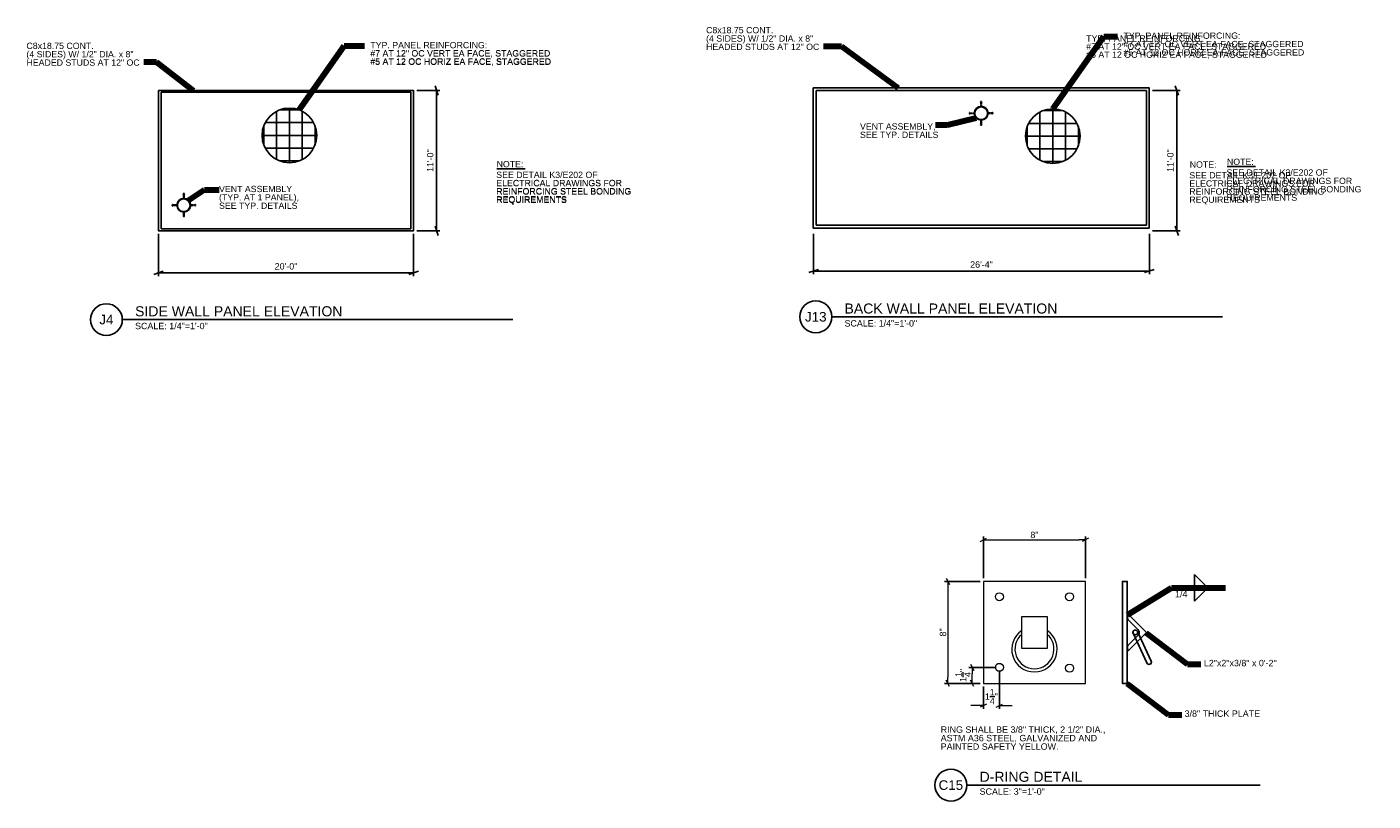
# Model space of a CAD drawing. Header units: inches. Extents: x 22071 to 23337, y 44419 to 45148.
import ezdxf
from ezdxf.enums import TextEntityAlignment as Align

# ---------------------------------------------------------------- set-up
doc = ezdxf.new("R2010")
doc.units = ezdxf.units.IN
doc.header["$LTSCALE"] = 0.05
doc.header["$MEASUREMENT"] = 0
doc.linetypes.add('HIDDEN2', pattern=[0.007382, 0.004921, -0.002461])
doc.layers.add('G-ANNO-DIM', color=1, linetype='Continuous', lineweight=0)
doc.styles.add('1 10', font='arial.ttf', dxfattribs={"height": 1.181102})
doc.styles.add('1 20', font='arial.ttf', dxfattribs={"height": 2.362205})
doc.styles.add("1 4 1'-0", font='arial.ttf', dxfattribs={"height": 6})
doc.styles.add('1 50', font='arial.ttf', dxfattribs={"height": 5.905512})
doc.styles.add("3 1'-0", font='arial.ttf', dxfattribs={"height": 0.5})
doc.styles.add("3 1'-0_0", font='arial.ttf')
doc.styles.add('TITLE 6.35', font='swissk.ttf', dxfattribs={"height": 250})
doc.styles.add('TITLE20', font='simplex.shx', dxfattribs={"height": 5000})
doc.dimstyles.new('1 10', dxfattribs={"dimtxt": 1.181102, "dimasz": 1.771654, "dimexe": 0.590551, "dimexo": 0.590551, "dimgap": 0.590551, "dimtad": 1, "dimdec": 0, "dimzin": 11, "dimdsep": 46, "dimlunit": 3, "dimtxsty": '1 10', "dimsah": 1, "dimcen": 0, "dimadec": 4, "dimazin": 3, "dimtfac": 1, "dimtdec": 0, "dimtix": 1, "dimtofl": 0, "dimtmove": 0, "dimatfit": 3, "dimfxl": 1, "dimtolj": 1, "dimtzin": 0, "dimarcsym": 0})
doc.dimstyles.new("1 4 1'-0", dxfattribs={"dimtxt": 6, "dimasz": 9, "dimexe": 3, "dimexo": 3, "dimgap": 3, "dimtad": 1, "dimdec": 0, "dimzin": 11, "dimdsep": 46, "dimlunit": 3, "dimtxsty": "1 4 1'-0", "dimsah": 1, "dimcen": 0, "dimadec": 4, "dimazin": 3, "dimtfac": 1, "dimtdec": 0, "dimtofl": 0, "dimtmove": 0, "dimatfit": 3, "dimfxl": 1, "dimtolj": 1, "dimtzin": 0, "dimarcsym": 0})
doc.dimstyles.new("3 1'-0", dxfattribs={"dimtxt": 0.5, "dimasz": 0.75, "dimexe": 0.25, "dimexo": 0.25, "dimgap": 0.125, "dimtad": 1, "dimdec": 4, "dimzin": 7, "dimdsep": 46, "dimlunit": 4, "dimtxsty": "3 1'-0", "dimsah": 1, "dimcen": 0, "dimadec": 4, "dimazin": 3, "dimtfac": 1, "dimtdec": 4, "dimtix": 1, "dimtofl": 0, "dimtmove": 0, "dimatfit": 3, "dimfxl": 1, "dimtolj": 1, "dimtzin": 0, "dimarcsym": 0})

# ---------------------------------------------------------------- blocks, each defined once
blk = doc.blocks.new('_Oblique_0.3')
at = {"color": 0, "linetype": 'ByBlock', "lineweight": -2}
for p, q in [((0, 0), (-1, 0)), ((0.5, 0.166667), (-0.5, -0.166667))]:
    blk.add_line(p, q, dxfattribs=at)
blk = doc.blocks.new('*D397')
at = {"layer": 'G-ANNO-DIM', "color": 0, "lineweight": -2, "transparency": 16777216}
for p, q in [((22437.6, 45088), (22459.3, 45088)), ((22456.3, 44965), (22456.3, 45079)), ((22437.6, 44956), (22459.3, 44956))]:
    blk.add_line(p, q, dxfattribs=at)
at = {"layer": 'G-ANNO-DIM', "color": 0, "lineweight": -2, "transparency": 16777216, "xscale": 9, "yscale": 9, "zscale": 9}
for p, rotation in [((22456.3, 45088), 90), ((22456.3, 44956), 270)]:
    blk.add_blockref('_Oblique_0.3', p, dxfattribs=dict(at, rotation=rotation))
at = {"layer": 'G-ANNO-DIM', "color": 0, "transparency": 16777216, "insert": (22450.3, 45022), "char_height": 6, "attachment_point": 5, "rotation": 90, "style": "1 4 1'-0"}
blk.add_mtext('\\A1;11\'-0"', dxfattribs=at)
blk = doc.blocks.new('*D398')
at = {"layer": 'G-ANNO-DIM', "color": 0, "lineweight": -2, "transparency": 16777216}
for p, q in [((23129.9, 45088), (23155.7, 45088)), ((23152.7, 44965), (23152.7, 45079)), ((23129.9, 44956), (23155.7, 44956))]:
    blk.add_line(p, q, dxfattribs=at)
at = {"layer": 'G-ANNO-DIM', "color": 0, "lineweight": -2, "transparency": 16777216, "xscale": 9, "yscale": 9, "zscale": 9}
for p, rotation in [((23152.7, 45088), 90), ((23152.7, 44956), 270)]:
    blk.add_blockref('_Oblique_0.3', p, dxfattribs=dict(at, rotation=rotation))
at = {"layer": 'G-ANNO-DIM', "color": 0, "transparency": 16777216, "insert": (23146.6, 45022), "char_height": 6, "attachment_point": 5, "rotation": 90, "style": "1 4 1'-0"}
blk.add_mtext('\\A1;11\'-0"', dxfattribs=at)
blk = doc.blocks.new('*D399')
at = {"layer": 'G-ANNO-DIM', "color": 0, "lineweight": -2, "transparency": 16777216}
for p, q in [((22194.6, 44953), (22194.6, 44913.4)), ((22434.6, 44953), (22434.6, 44913.4)), ((22203.6, 44916.4), (22425.6, 44916.4))]:
    blk.add_line(p, q, dxfattribs=at)
at = {"layer": 'G-ANNO-DIM', "color": 0, "lineweight": -2, "transparency": 16777216, "xscale": 9, "yscale": 9, "zscale": 9, "rotation": 180}
blk.add_blockref('_Oblique_0.3', (22194.6, 44916.4), dxfattribs=at)
at = {"layer": 'G-ANNO-DIM', "color": 0, "lineweight": -2, "transparency": 16777216, "xscale": 9, "yscale": 9, "zscale": 9}
blk.add_blockref('_Oblique_0.3', (22434.6, 44916.4), dxfattribs=at)
at = {"layer": 'G-ANNO-DIM', "color": 0, "transparency": 16777216, "insert": (22314.6, 44922.5), "char_height": 6, "attachment_point": 5, "style": "1 4 1'-0"}
blk.add_mtext('\\A1;20\'-0"', dxfattribs=at)
blk = doc.blocks.new('*D400')
at = {"layer": 'G-ANNO-DIM', "color": 0, "lineweight": -2, "transparency": 16777216}
for p, q in [((22810.9, 44953), (22810.9, 44915.1)), ((23126.9, 44953), (23126.9, 44915.1)), ((22819.9, 44918.1), (23117.9, 44918.1))]:
    blk.add_line(p, q, dxfattribs=at)
at = {"layer": 'G-ANNO-DIM', "color": 0, "lineweight": -2, "transparency": 16777216, "xscale": 9, "yscale": 9, "zscale": 9, "rotation": 180}
blk.add_blockref('_Oblique_0.3', (22810.9, 44918.1), dxfattribs=at)
at = {"layer": 'G-ANNO-DIM', "color": 0, "lineweight": -2, "transparency": 16777216, "xscale": 9, "yscale": 9, "zscale": 9}
blk.add_blockref('_Oblique_0.3', (23126.9, 44918.1), dxfattribs=at)
at = {"layer": 'G-ANNO-DIM', "color": 0, "transparency": 16777216, "insert": (22968.9, 44924.2), "char_height": 6, "attachment_point": 5, "style": "1 4 1'-0"}
blk.add_mtext('\\A1;26\'-4"', dxfattribs=at)
blk = doc.blocks.new('_Oblique_0.5')
at = {"color": 0, "linetype": 'ByBlock', "lineweight": -2}
for p, q in [((0, 0), (-1, 0)), ((0.5, 0.25), (-0.5, -0.25))]:
    blk.add_line(p, q, dxfattribs=at)
blk = doc.blocks.new('*D402')
at = {"layer": 'G-ANNO-DIM', "color": 0, "linetype": 'Continuous', "lineweight": -2, "transparency": 16777216}
for p, q in [((23102.969, 44653.181), (23102.969, 44653.997)), ((23104.969, 44653.181), (23104.969, 44653.997))]:
    blk.add_line(p, q, dxfattribs=at)
at = {"layer": 'G-ANNO-DIM', "color": 0, "linetype": 'Continuous', "lineweight": 18, "transparency": 16777216}
blk.add_line((23103.094, 44653.935), (23104.844, 44653.935), dxfattribs=at)
at = {"layer": 'G-ANNO-DIM', "color": 0, "linetype": 'Continuous', "lineweight": 18, "transparency": 16777216, "xscale": 0.125, "yscale": 0.125, "zscale": 0.125, "rotation": 180}
blk.add_blockref('_Oblique_0.5', (23102.969, 44653.935), dxfattribs=at)
at = {"layer": 'G-ANNO-DIM', "color": 0, "linetype": 'Continuous', "lineweight": 18, "transparency": 16777216, "xscale": 0.125, "yscale": 0.125, "zscale": 0.125}
blk.add_blockref('_Oblique_0.5', (23104.969, 44653.935), dxfattribs=at)
at = {"layer": 'G-ANNO-DIM', "color": 7, "linetype": 'Continuous', "lineweight": 18, "transparency": 16777216, "insert": (23103.969, 44654.03), "char_height": 0.125, "attachment_point": 5, "style": "3 1'-0_0"}
blk.add_mtext('\\A1;8"', dxfattribs=at)
blk = doc.blocks.new('*D403')
at = {"layer": 'G-ANNO-DIM', "color": 0, "linetype": 'Continuous', "lineweight": -2, "transparency": 16777216}
for p, q in [((23102.907, 44653.119), (23102.209, 44653.119)), ((23102.907, 44651.119), (23102.209, 44651.119))]:
    blk.add_line(p, q, dxfattribs=at)
at = {"layer": 'G-ANNO-DIM', "color": 0, "linetype": 'Continuous', "lineweight": 18, "transparency": 16777216}
blk.add_line((23102.272, 44652.994), (23102.272, 44651.244), dxfattribs=at)
at = {"layer": 'G-ANNO-DIM', "color": 0, "linetype": 'Continuous', "lineweight": 18, "transparency": 16777216, "xscale": 0.125, "yscale": 0.125, "zscale": 0.125}
for p, rotation in [((23102.272, 44653.119), 90), ((23102.272, 44651.119), 270)]:
    blk.add_blockref('_Oblique_0.5', p, dxfattribs=dict(at, rotation=rotation))
at = {"layer": 'G-ANNO-DIM', "color": 7, "linetype": 'Continuous', "lineweight": 18, "transparency": 16777216, "insert": (23102.177, 44652.119), "char_height": 0.125, "attachment_point": 5, "rotation": 90, "style": "3 1'-0_0"}
blk.add_mtext('\\A1;8"', dxfattribs=at)
blk = doc.blocks.new('*D404')
at = {"layer": 'G-ANNO-DIM', "color": 0, "linetype": 'Continuous', "lineweight": -2, "transparency": 16777216}
for p, q in [((23103.282, 44651.372), (23103.282, 44650.621)), ((23102.969, 44651.056), (23102.969, 44650.621))]:
    blk.add_line(p, q, dxfattribs=at)
at = {"layer": 'G-ANNO-DIM', "color": 0, "linetype": 'Continuous', "lineweight": 18, "transparency": 16777216}
for p, q in [((23102.844, 44650.684), (23102.719, 44650.684)), ((23103.407, 44650.684), (23103.532, 44650.684))]:
    blk.add_line(p, q, dxfattribs=at)
at = {"layer": 'G-ANNO-DIM', "color": 0, "linetype": 'Continuous', "lineweight": 18, "transparency": 16777216, "xscale": 0.125, "yscale": 0.125, "zscale": 0.125}
blk.add_blockref('_Oblique_0.5', (23102.969, 44650.684), dxfattribs=at)
at = {"layer": 'G-ANNO-DIM', "color": 0, "linetype": 'Continuous', "lineweight": 18, "transparency": 16777216, "xscale": 0.125, "yscale": 0.125, "zscale": 0.125, "rotation": 180}
blk.add_blockref('_Oblique_0.5', (23103.282, 44650.684), dxfattribs=at)
at = {"layer": 'G-ANNO-DIM', "color": 7, "linetype": 'Continuous', "lineweight": 18, "transparency": 16777216, "insert": (23103.125, 44650.861), "char_height": 0.125, "attachment_point": 5, "style": "3 1'-0_0"}
blk.add_mtext('\\A1;1{\\H1x;\\S1/4;}"', dxfattribs=at)
blk = doc.blocks.new('*D405')
at = {"layer": 'G-ANNO-DIM', "color": 0, "linetype": 'Continuous', "lineweight": -2, "transparency": 16777216}
for p, q in [((23103.219, 44651.434), (23102.685, 44651.434)), ((23102.907, 44651.119), (23102.685, 44651.119))]:
    blk.add_line(p, q, dxfattribs=at)
at = {"layer": 'G-ANNO-DIM', "color": 0, "linetype": 'Continuous', "lineweight": 18, "transparency": 16777216}
blk.add_line((23102.748, 44651.244), (23102.748, 44651.309), dxfattribs=at)
at = {"layer": 'G-ANNO-DIM', "color": 0, "linetype": 'Continuous', "lineweight": 18, "transparency": 16777216, "xscale": 0.125, "yscale": 0.125, "zscale": 0.125}
for p, rotation in [((23102.748, 44651.434), 90), ((23102.748, 44651.119), 270)]:
    blk.add_blockref('_Oblique_0.5', p, dxfattribs=dict(at, rotation=rotation))
at = {"layer": 'G-ANNO-DIM', "color": 7, "linetype": 'Continuous', "lineweight": 18, "transparency": 16777216, "insert": (23102.57, 44651.276), "char_height": 0.125, "attachment_point": 5, "rotation": 90, "style": "3 1'-0_0"}
blk.add_mtext('\\A1;1{\\H1x;\\S1/4;}"', dxfattribs=at)
blk = doc.blocks.new('124')
at = {"layer": 'G-ANNO-DIM'}
for p, q in [((23105.901177, 44652.10114), (23106.171435, 44651.521571)), ((23105.987789, 44652.137), (23106.258047, 44651.55743))]:
    blk.add_line(p, q, dxfattribs=at)
at = {"layer": 'G-ANNO-DIM', "flags": 128}
blk.add_lwpolyline([(23105.692662, 44653.118506), (23105.786412, 44653.118506), (23105.786412, 44651.118506), (23105.692662, 44651.118506)], dxfattribs=at)
at = {"layer": 'G-ANNO-DIM', "linetype": 'Continuous'}
for centre in [(23103.281749, 44652.818506), (23104.656749, 44652.818506), (23103.281749, 44651.434131), (23104.656749, 44651.418506)]:
    blk.add_circle(centre, 0.078965, dxfattribs=at)
at = {"layer": 'G-ANNO-DIM'}
blk.add_circle((23105.944717, 44652.118506), 0.046875, dxfattribs=at)
for centre, radius, start, end in [((23103.969247, 44651.78949), 0.445093, 124.171747, 55.828253), ((23103.969247, 44651.79077), 0.382593, 130.800728, 49.199272)]:
    blk.add_arc(centre, radius, start, end, dxfattribs=at)
at = {"layer": 'G-ANNO-DIM', "extrusion": (0, 0, -1)}
blk.add_arc((-23106.214741, 44651.539501), 0.046871, 157.509071, 337.509071, dxfattribs=at)
at = {"layer": 'G-ANNO-DIM', "linetype": 'Continuous'}
for points in [[(23102.969249, 44651.118506), (23104.969249, 44651.118506), (23104.969249, 44653.118506), (23102.969249, 44653.118506)], [(23103.719249, 44652.431006), (23104.219249, 44652.431006), (23104.219249, 44651.806006), (23103.719249, 44651.806006)]]:
    blk.add_3dface(points, dxfattribs=at)
at = {"layer": 'G-ANNO-DIM'}
blk.add_3dface([(23105.692662, 44653.118506), (23105.692662, 44653.118506), (23105.692662, 44651.118506)], dxfattribs=at)
at = {"layer": 'G-ANNO-DIM', "linetype": 'Continuous', "lineweight": 18}
for base, p1, p2, picture, middle in [((23104.969249, 44653.93486), (23102.969249, 44653.118506), (23104.969249, 44653.118506), '*D402', (23103.969249, 44654.029931)), ((23103.281749, 44650.683747), (23102.969249, 44651.118506), (23103.281749, 44651.434131), '*D404', (23103.125499, 44650.861086))]:
    dim = blk.add_linear_dim(base=base, p1=p1, p2=p2, dimstyle="3 1'-0", override={"dimtxt": 0.125, "dimasz": 0.125, "dimexe": 0.0625, "dimexo": 0.0625, "dimgap": 0.03125, "dimlfac": 4, "dimtxsty": "3 1'-0_0", "dimblk": '_Oblique_0.5', "dimclrt": 7, "dimtdec": 4, "dimlwd": 18}, dxfattribs=at)
    dim.commit()
    dim.dimension.update_dxf_attribs({"geometry": picture, "text_midpoint": middle})
for base, p1, p2, angle, picture, middle in [((23102.271984, 44651.118506), (23102.969249, 44653.118506), (23102.969249, 44651.118506), 270, '*D403', (23102.176913, 44652.118506)), ((23102.747616, 44651.434131), (23102.969249, 44651.118506), (23103.281749, 44651.434131), 90, '*D405', (23102.570277, 44651.276318))]:
    dim = blk.add_linear_dim(base=base, p1=p1, p2=p2, angle=angle, dimstyle="3 1'-0", override={"dimtxt": 0.125, "dimasz": 0.125, "dimexe": 0.0625, "dimexo": 0.0625, "dimgap": 0.03125, "dimlfac": 4, "dimtxsty": "3 1'-0_0", "dimblk": '_Oblique_0.5', "dimclrt": 7, "dimtdec": 4, "dimlwd": 18}, dxfattribs=at)
    dim.commit()
    dim.dimension.update_dxf_attribs({"geometry": picture, "text_midpoint": middle})

msp = doc.modelspace()

# ---------------------------------------------------------------- linework, layer by layer
for p, q in [((22197.2, 44957.7, -84.6), (22197.2, 45086.4, -84.6)), ((22197.2, 45086.4, -84.6), (22432, 45086.4, -84.6)), ((22432, 45086.4, -84.6), (22432, 44957.7, -84.6)), ((22813.2, 44961.2), (22813.2, 45088)), ((22813.2, 45088), (23124, 45088)), ((23124, 45088), (23124, 44961.2)), ((22305.8, 45023, -84.6), (22305.8, 45068.5, -84.6)), ((22327, 45069.8, -84.6), (22308.7, 45069.8, -84.6)), ((22317.8, 45020.1, -84.6), (22317.8, 45071.5, -84.6)), ((22329.9, 45023, -84.6), (22329.9, 45068.5, -84.6)), ((23023.9, 45022.4), (23023.9, 45067.8)), ((23045.1, 45069.1), (23026.8, 45069.1)), ((23036, 45019.4), (23036, 45070.8)), ((23048, 45022.4), (23048, 45067.8)), ((22293.8, 45036.6, -84.6), (22293.8, 45054.9, -84.6)), ((22340.6, 45057.8, -84.6), (22295.1, 45057.8, -84.6)), ((22341.9, 45036.6, -84.6), (22341.9, 45054.9, -84.6)), ((23011.9, 45035.9), (23011.9, 45054.3)), ((23058.7, 45057.1), (23013.2, 45057.1)), ((23060, 45035.9), (23060, 45054.3)), ((22343.6, 45045.8, -84.6), (22292.1, 45045.8, -84.6)), ((23061.7, 45045.1), (23010.2, 45045.1)), ((22340.6, 45033.8, -84.6), (22295.1, 45033.8, -84.6)), ((23058.7, 45033.1), (23013.2, 45033.1)), ((22327, 45021.8, -84.6), (22308.7, 45021.8, -84.6)), ((22513, 45014.3, -84.6), (22539.5, 45014.3, -84.6)), ((23045.1, 45021.1), (23026.8, 45021.1)), ((23200, 45016.5), (23226.6, 45016.5)), ((22813.2, 44961.2), (23124, 44961.2)), ((22197.2, 44957.7, -84.6), (22432, 44957.7, -84.6)), ((22528.1, 44872.4, 0), (22160.6, 44872.4, 0)), ((23195.5, 44875, 84.6), (22828, 44875, 84.6)), ((23169.2, 44632.4), (23181.9, 44620)), ((23169.2, 44620), (23169.2, 44632.4)), ((23169.2, 44607.6), (23181.9, 44620)), ((23169.2, 44620), (23169.2, 44607.6)), ((23115.6, 44578.9), (23128.6, 44551.1)), ((23111.5, 44577.2), (23124.5, 44549.3)), ((23231.1, 44434.3), (22955.1, 44434.3))]:
    msp.add_line(p, q)
at = {"linetype": 'HIDDEN2', "ltscale": 0.75}
for p, q in [((22968.3, 45073.1), (22968.3, 45077.1)), ((22968.9, 45073.1), (22968.9, 45077.1)), ((22962.1, 45066.8), (22958.1, 45066.8)), ((22962.1, 45066.3), (22958.1, 45066.3)), ((22968.4, 45060.1), (22968.4, 45056.1)), ((22968.9, 45060.1), (22968.9, 45056.1)), ((22975.1, 45066.9), (22979.1, 45066.9)), ((22975.1, 45066.3), (22979.1, 45066.3)), ((22218.1, 44986.5, -84.6), (22218.1, 44990.5, -84.6)), ((22218.7, 44986.5, -84.6), (22218.7, 44990.5, -84.6)), ((22211.9, 44980.3, -84.6), (22207.9, 44980.3, -84.6)), ((22211.9, 44979.7, -84.6), (22207.9, 44979.7, -84.6)), ((22218.2, 44973.5, -84.6), (22218.2, 44969.5, -84.6)), ((22218.7, 44973.5, -84.6), (22218.7, 44969.5, -84.6)), ((22224.9, 44980.3, -84.6), (22228.9, 44980.3, -84.6)), ((22224.9, 44979.7, -84.6), (22228.9, 44979.7, -84.6))]:
    msp.add_line(p, q, dxfattribs=at)
at = {"extrusion": (0, 0, -1), "elevation": 84.6, "flags": 128}
msp.add_lwpolyline([(-22194.6, 45088), (-22434.6, 45088), (-22434.6, 44956), (-22194.6, 44956), (-22194.6, 45088)], dxfattribs=at)
at = {"extrusion": (0, 0, -1), "flags": 128}
msp.add_lwpolyline([(-22810.6, 45090.6), (-23126.6, 45090.6), (-23126.6, 44958.6), (-22810.6, 44958.6), (-22810.6, 45090.6)], dxfattribs=at)
at = {"linetype": 'HIDDEN2', "ltscale": 0.5, "flags": 128}
for points in [[(22968, 45077.1), (22969.3, 45077.1), (22969.3, 45077.7), (22968, 45077.7), (22968, 45077.1)], [(22958.1, 45065.9), (22958.1, 45067.2), (22957.5, 45067.2), (22957.5, 45065.9), (22958.1, 45065.9)]]:
    msp.add_lwpolyline(points, dxfattribs=at)
at = {"linetype": 'HIDDEN2', "ltscale": 0.5, "extrusion": (0, 0, -1), "flags": 128}
for points in [[(-22979.1, 45066), (-22979.1, 45067.3), (-22979.7, 45067.3), (-22979.7, 45066), (-22979.1, 45066)], [(-22968, 45056.1), (-22969.3, 45056.1), (-22969.3, 45055.5), (-22968, 45055.5), (-22968, 45056.1)]]:
    msp.add_lwpolyline(points, dxfattribs=at)
at = {"linetype": 'HIDDEN2', "ltscale": 0.5, "elevation": -84.6, "flags": 128}
for points in [[(22217.8, 44990.5), (22219.1, 44990.5), (22219.1, 44991.1), (22217.8, 44991.1), (22217.8, 44990.5)], [(22208.1, 44979.3), (22208.1, 44980.6), (22207.5, 44980.6), (22207.5, 44979.3), (22208.1, 44979.3)]]:
    msp.add_lwpolyline(points, dxfattribs=at)
at = {"linetype": 'HIDDEN2', "ltscale": 0.5, "extrusion": (0, 0, -1), "elevation": 84.6, "flags": 128}
for points in [[(-22228.9, 44979.4), (-22228.9, 44980.7), (-22229.5, 44980.7), (-22229.5, 44979.4), (-22228.9, 44979.4)], [(-22217.8, 44969.5), (-22219.1, 44969.5), (-22219.1, 44969), (-22217.8, 44969), (-22217.8, 44969.5)]]:
    msp.add_lwpolyline(points, dxfattribs=at)
at = {"flags": 128}
for points in [[(23101.5, 44626), (23101.5, 44626), (23101.5, 44530), (23101.5, 44530), (23101.5, 44626)], [(23101.5, 44626), (23106, 44626), (23106, 44530), (23101.5, 44530)]]:
    msp.add_lwpolyline(points, dxfattribs=at)
msp.add_lwpolyline([(23107.1, 44595), (23124.1, 44578), (23107.2, 44561), (23107.1, 44561.1), (23107.1, 44561.1), (23107.1, 44561.1, -0.414214), (23107.1, 44566.2), (23107.1, 44566.2), (23116.3, 44575.4), (23116.3, 44575.4, 0.414214), (23116.3, 44580.5), (23116.3, 44580.5), (23107, 44589.8), (23107, 44589.8, -0.414214), (23107, 44594.9), (23107, 44594.9), (23107.1, 44595)], format="xyb", dxfattribs=at)
for centre, radius in [((22968.6, 45066.6), 6.5), ((22317.8, 45045.8, -84.6), 25.7), ((22968.6, 45066.6), 5.98), ((23036, 45045.1), 25.7), ((22218.4, 44980, -84.6), 6.5), ((22218.4, 44980, -84.6), 5.98), ((22145.6, 44872.4, 0), 15), ((22813, 44875, 84.6), 15), ((23113.6, 44578), 2.25), ((22940.1, 44434.3), 15)]:
    msp.add_circle(centre, radius)
msp.add_arc((23126.5, 44550.2), 2.25, 202.4909, 22.4909)

# ---------------------------------------------------------------- block references
at = {"xscale": 48, "yscale": 48, "zscale": 48}
msp.add_blockref('124', (-1085971.8, -2098723.7), dxfattribs=at)

# ---------------------------------------------------------------- texts
at = {"color": 7, "attachment_point": 1, "line_spacing_factor": 0.8}
for s, insert, char_height, style in [('C8x18.75 CONT. \\P(4 SIDES) W/ 1/2" DIA. x 8"\\PHEADED STUDS AT 12" OC', (22709.8, 45147.8), 5.906, '1 20'), ('TYP. PANEL REINFORCING:\\P#7 AT 12" OC VERT EA FACE, STAGGERED\\P#5 AT 12 OC HORIZ EA FACE, STAGGERED', (23102.5, 45142.6), 5.906, '1 50'), ('C8x18.75 CONT. \\P(4 SIDES) W/ 1/2" DIA. x 8"\\PHEADED STUDS AT 12" OC', (22070.4, 45133, -84.6), 5.906, '1 20'), ('TYP. PANEL REINFORCING:\\P#7 AT 12" OC VERT EA FACE, STAGGERED\\P#5 AT 12 OC HORIZ EA FACE, STAGGERED', (22393.9, 45133.7, -84.6), 5.906, '1 50'), ('VENT ASSEMBLY,\\PSEE TYP. DETAILS', (22854.6, 45057.2), 5.906, '1 50'), ('NOTE:', (23199.8, 45023.9), 5.91, '1 50'), ('NOTE:', (22512.7, 45021.7, -84.6), 5.91, '1 50'), ('VENT ASSEMBLY\\P(TYP. AT 1 PANEL),\\PSEE TYP. DETAILS', (22251.6, 44998.3, -84.6), 5.906, '1 50'), ('1/4', (23151, 44617.1), 6, "3 1'-0"), ('L2"x2"x3/8" x 0\'-2"', (23178.1, 44552.2), 6, "3 1'-0"), ('3/8" THICK PLATE', (23160, 44504.6), 6, "3 1'-0")]:
    msp.add_mtext(s, dxfattribs=dict(at, insert=insert, char_height=char_height, style=style))
for s, insert, char_height, width, style in [('SEE DETAIL K3/E202 OF ELECTRICAL DRAWINGS FOR REINFORCING STEEL BONDING REQUIREMENTS', (22512.4, 45011.6, -84.6), 5.906, 141.868, '1 50'), ('SEE DETAIL K3/E202 OF ELECTRICAL DRAWINGS FOR REINFORCING STEEL BONDING REQUIREMENTS', (23199.4, 45013.8), 5.906, 141.868, '1 50'), ('RING SHALL BE 3/8" THICK, 2 1/2" DIA., ASTM A36 STEEL, GALVANIZED AND PAINTED SAFETY YELLOW.', (22930.5, 44489.6), 6, 175.179, "3 1'-0")]:
    msp.add_mtext(s, dxfattribs=dict(at, insert=insert, char_height=char_height, width=width, style=style))
at = {"color": 7, "linetype": 'Continuous', "lineweight": 13, "char_height": 9.449, "attachment_point": 7, "style": 'TITLE 6.35'}
for s, insert in [('{\\fArial|b0|i0|c0|p34;SIDE WALL PANEL ELEVATION}', (22172.6, 44875.4, 0)), ('{\\fArial|b0|i0|c0|p34;BACK WALL PANEL ELEVATION}', (22840, 44878, 84.6)), ('{\\fArial|b0|i0|c0|p34;D-RING DETAIL}', (22967.1, 44437.3))]:
    msp.add_mtext(s, dxfattribs=dict(at, insert=insert))
at = {"color": 7, "linetype": 'Continuous', "lineweight": 0, "char_height": 9, "attachment_point": 5, "style": 'TITLE20'}
for s, insert in [('{\\fArial|b0|i0|c0|p34;J4}', (22145.6, 44872.4, 0)), ('{\\fArial|b0|i0|c0|p34;J13}', (22813, 44875, 84.6)), ('{\\fArial|b0|i0|c0|p34;C15}', (22940.1, 44434.3))]:
    msp.add_mtext(s, dxfattribs=dict(at, insert=insert))
at = {"color": 7, "linetype": 'Continuous', "lineweight": 0, "char_height": 6, "attachment_point": 1}
for s, insert in [('{\\fArial|b0|i0|c0|p34;\\W1;SCALE: 1/4"=1\'-0"}', (22840, 44871.9, 84.6)), ('{\\fArial|b0|i0|c0|p34;\\W1;SCALE: 1/4"=1\'-0"}', (22172.6, 44869.4, 0)), ('{\\fArial|b0|i0|c0|p34;\\W1;SCALE: 3"=1\'-0"}', (22967.1, 44431.3))]:
    msp.add_mtext(s, dxfattribs=dict(at, insert=insert))
at = {"layer": 'G-ANNO-DIM', "color": 7, "style": '1 50'}
for p in [(22512.7, 45021.7, -84.6), (23164.8, 45021.3, -84.6)]:
    msp.add_text('NOTE:', height=5.91, dxfattribs=at).set_placement(p, align=Align.TOP_LEFT)
at = {"layer": 'G-ANNO-DIM', "color": 7, "char_height": 5.906, "attachment_point": 1, "line_spacing_factor": 0.776524, "style": '1 50'}
for insert in [(23067.4, 45140, -84.6), (22393.9, 45133.7, -84.6)]:
    msp.add_mtext('TYP. PANEL REINFORCING:\\P#7 AT 12" OC VERT EA FACE, STAGGERED\\P#5 AT 12 OC HORIZ EA FACE, STAGGERED', dxfattribs=dict(at, insert=insert))
at = {"layer": 'G-ANNO-DIM', "color": 7, "char_height": 5.906, "width": 141.868, "attachment_point": 1, "line_spacing_factor": 0.776524, "style": '1 50'}
for insert in [(22512.4, 45011.6, -84.6), (23164.4, 45011.2, -84.6)]:
    msp.add_mtext('SEE DETAIL K3/E202 OF ELECTRICAL DRAWINGS FOR REINFORCING STEEL BONDING REQUIREMENTS', dxfattribs=dict(at, insert=insert))

# ---------------------------------------------------------------- dimensions: what is measured, and where the dimension line sits
at = {"layer": 'G-ANNO-DIM'}
for base, p1, p2, picture, middle in [((22456.3, 45088, -84.6), (22434.6, 44956, -84.6), (22434.6, 45088, -84.6), '*D397', (22450.3, 45022, -84.6)), ((23152.7, 45088, -84.6), (23126.9, 44956, -84.6), (23126.9, 45088, -84.6), '*D398', (23146.6, 45022, -84.6))]:
    dim = msp.add_linear_dim(base=base, p1=p1, p2=p2, angle=90, dimstyle="1 4 1'-0", override={"dimblk": '_Oblique_0.3', "dimtdec": 4}, dxfattribs=at)
    dim.commit()
    dim.dimension.update_dxf_attribs({"geometry": picture, "text_midpoint": middle})
for base, p1, p2, picture, middle in [((22434.6, 44916.4, -84.6), (22194.6, 44956, -84.6), (22434.6, 44956, -84.6), '*D399', (22314.6, 44922.5, -84.6)), ((23126.9, 44918.1, -84.6), (22810.9, 44956, -84.6), (23126.9, 44956, -84.6), '*D400', (22968.9, 44924.2, -84.6))]:
    dim = msp.add_linear_dim(base=base, p1=p1, p2=p2, dimstyle="1 4 1'-0", override={"dimblk": '_Oblique_0.3', "dimtdec": 4}, dxfattribs=at)
    dim.commit()
    dim.dimension.update_dxf_attribs({"geometry": picture, "text_midpoint": middle})

# ---------------------------------------------------------------- leaders
at = {"linetype": 'Continuous', "lineweight": 0}
for points in [[(23036, 45070.8), (23084, 45138.9), (23096.9, 45138.9)], [(22327, 45069.8, -84.6), (22369.4, 45130.1, -84.6), (22388.3, 45130.1, -84.6)], [(22890.5, 45090.3), (22837.3, 45129.4), (22820.2, 45129.4)], [(22227.6, 45087.8, -84.6), (22192.6, 45114.6, -84.6), (22180.8, 45114.6, -84.6)], [(22964, 45062), (22936.9, 45055.4), (22925.6, 45055.4)], [(22223, 44984.6, -84.6), (22237.9, 44994.7, -84.6), (22251.8, 44994.7, -84.6)]]:
    msp.add_leader(points, dimstyle='1 10', override={"dimscale": 1, "dimtxt": 5.905512, "dimasz": 8.858268, "dimgap": 2.952756, "dimtad": 1, "dimclrd": 0, "dimlwd": 65534}, dxfattribs=at)
for points in [[(23106.1, 44594.5), (23147.6, 44620), (23198.3, 44620)], [(23123.9, 44577.8), (23162.8, 44548.2), (23175.3, 44548.2)], [(23106, 44530), (23144.8, 44500.6), (23157.3, 44500.6)]]:
    msp.add_leader(points, dimstyle="3 1'-0", override={"dimscale": 1, "dimtxt": 0.5, "dimasz": 6, "dimgap": 0.25, "dimtad": 1, "dimclrd": 0, "dimlwd": 65534})

doc.saveas('drawing.dxf')
